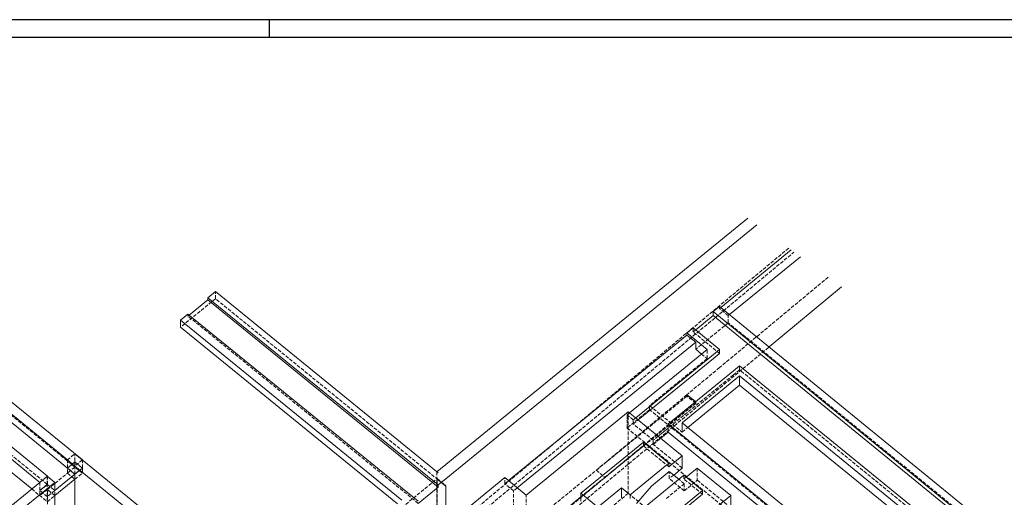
# Model space of a CAD drawing. Header units: millimetres. Extents: x 0 to 63000, y 0 to 59400.
# Tile 6 of 8: x 13943 to 41786, y 45886 to 59400. Entities that reach past the tile are written whole.
import ezdxf

# ---------------------------------------------------------------- set-up
doc = ezdxf.new("R2010")
doc.units = ezdxf.units.MM
doc.header["$LTSCALE"] = 1000
doc.linetypes.add('Carkovana 0.5x', pattern=[0.14, 0.1, -0.04])
doc.layers.add('Architektura obecně', color=7, linetype='Continuous')
doc.layers.add('Plošné elementy obecné', color=7, linetype='Continuous', lineweight=13)
doc.layers.add('Stěna', color=7, linetype='Continuous', lineweight=35)

msp = doc.modelspace()

# ---------------------------------------------------------------- linework, layer by layer
at = {"layer": 'Architektura obecně', "color": 252, "linetype": 'Carkovana 0.5x', "lineweight": 5, "true_color": 0x8f8f8f, "transparency": 33554687}
for p, q in [((35689, 52936), (20934, 40643)), ((25990, 44620), (35839, 52826)), ((36807, 52116), (33732, 49555)), ((19480, 51650), (19480, 51707)), ((19480, 51505), (19480, 51650)), ((19480, 51505), (18490, 50697)), ((25777, 46379), (19480, 51505)), ((33732, 51229), (33732, 51286)), ((33732, 51229), (33768, 51257)), ((18702, 51015), (18702, 51072)), ((18702, 51015), (18737, 51044)), ((25212, 45715), (18702, 51015)), ((33980, 51027), (33732, 51229)), ((34015, 51055), (33980, 51027)), ((33980, 50824), (33980, 51027)), ((32990, 50565), (32990, 50680)), ((33980, 50824), (33061, 50074)), ((46284, 40779), (33980, 50824)), ((32990, 50565), (33061, 50622)), ((33736, 49956), (32990, 50565)), ((22348, 39488), (35135, 50141)), ((14726, 46251), (10164, 49976)), ((33223, 49941), (33382, 49811)), ((33382, 49956), (33382, 50071)), ((33382, 49811), (33382, 49956)), ((15504, 46742), (11932, 49658)), ((33382, 49811), (31754, 48482)), ((34302, 49494), (34302, 49609)), ((34125, 49349), (32497, 48020)), ((33732, 49555), (32813, 48789)), ((34302, 49494), (34125, 49349)), ((39630, 45143), (34302, 49494)), ((32813, 48746), (27660, 44539)), ((32813, 48789), (30249, 46653)), ((32813, 48746), (32813, 48789)), ((33061, 48587), (32813, 48789)), ((32813, 48789), (33061, 48587)), ((33061, 48544), (32813, 48746)), ((33061, 48587), (30497, 46451)), ((30497, 46451), (33061, 48544)), ((31754, 48482), (32673, 47731)), ((31754, 48366), (31754, 48482)), ((33061, 48544), (33061, 48587)), ((31754, 48366), (31118, 47847)), ((31118, 48222), (31189, 48280)), ((31118, 48107), (31118, 48222)), ((31295, 48078), (31118, 48222)), ((31153, 48309), (31153, 45999)), ((36810, 44238), (31754, 48366)), ((31118, 47991), (31118, 48107)), ((31118, 47847), (31118, 47991)), ((31365, 48135), (31295, 48078)), ((31295, 47962), (31295, 48078)), ((31295, 47962), (31436, 48078)), ((31860, 47500), (31295, 47962)), ((32497, 48020), (32285, 47847)), ((32673, 47876), (32673, 47991)), ((31118, 47847), (34052, 45451)), ((32002, 47616), (31860, 47500)), ((32673, 47876), (32673, 47731)), ((32673, 47731), (32833, 47861)), ((29811, 45897), (31579, 47340)), ((31579, 47340), (31579, 47444)), ((31579, 47340), (32300, 46751)), ((31860, 47385), (32072, 47558)), ((31860, 47385), (31860, 47500)), ((32681, 46715), (31860, 47385)), ((15292, 46944), (15504, 47117)), ((15504, 46771), (15504, 47117)), ((15292, 46713), (15292, 46944)), ((15292, 46713), (15504, 46886)), ((15504, 46886), (15292, 46713)), ((15716, 46944), (15504, 46771)), ((15716, 46713), (15504, 46886)), ((15504, 46886), (15715, 46714)), ((15716, 46713), (15716, 46944)), ((14726, 46107), (15292, 46569)), ((15504, 46742), (15292, 46569)), ((15292, 46713), (15504, 46540)), ((15292, 46569), (15292, 46713)), ((15292, 46569), (15503, 46396)), ((15292, 46569), (15503, 46396)), ((15715, 46714), (15503, 46541)), ((15503, 46396), (15715, 46569)), ((15504, 46540), (15504, 46771)), ((15715, 46569), (15504, 46742)), ((15504, 46540), (15716, 46713)), ((15504, 46396), (15504, 46540)), ((15715, 46598), (15715, 46714)), ((15715, 46569), (15715, 46598)), ((25742, 46610), (25742, 46408)), ((30249, 46653), (30497, 46451)), ((32313, 46415), (32313, 46617)), ((32437, 46516), (32313, 46415)), ((32725, 46509), (32725, 46405)), ((33105, 46715), (33105, 46369)), ((14513, 46310), (14725, 46483)), ((14513, 46079), (14513, 46310)), ((14725, 46252), (14513, 46079)), ((14513, 46079), (14725, 46252)), ((14726, 46482), (14514, 46309)), ((14514, 46078), (14514, 46309)), ((14514, 46078), (14726, 46251)), ((14725, 46252), (14725, 46483)), ((14725, 45905), (14725, 46252)), ((14725, 46252), (14937, 46079)), ((14726, 46251), (14726, 46482)), ((24752, 45599), (25742, 46408)), ((25742, 46408), (25749, 46414)), ((25742, 46408), (25742, 44878)), ((25749, 44884), (25749, 46414)), ((25749, 46414), (25997, 46211)), ((25990, 46206), (25777, 46379)), ((25777, 46379), (25990, 46206)), ((30497, 46451), (26211, 42880)), ((27660, 46271), (27660, 46444)), ((27660, 46271), (27766, 46358)), ((27908, 46069), (27660, 46271)), ((27908, 44337), (30497, 46451)), ((32230, 45856), (32737, 46271)), ((32737, 46069), (32313, 46415)), ((32737, 46271), (32585, 46395)), ((32725, 46405), (32788, 46457)), ((33255, 45972), (32725, 46405)), ((32737, 46069), (33105, 46369)), ((32737, 46271), (32737, 46069)), ((34052, 45595), (33105, 46369)), ((14283, 46122), (14725, 45761)), ((14725, 46108), (14513, 45934)), ((14513, 45963), (14513, 46079)), ((14513, 45934), (14513, 45963)), ((14725, 45905), (14514, 46078)), ((14937, 45934), (14725, 46108)), ((14937, 46079), (14725, 45905)), ((14726, 44568), (14726, 46107)), ((14937, 45934), (14726, 46107)), ((14937, 45934), (14937, 46079)), ((25997, 46211), (25990, 46206)), ((25990, 46206), (25990, 45080)), ((25997, 45086), (25997, 46211)), ((28014, 46155), (27908, 46069)), ((27908, 45318), (27908, 46069)), ((31153, 45999), (28265, 43641)), ((28265, 43641), (28265, 45950)), ((34052, 43632), (31153, 45999)), ((14725, 45761), (14937, 45934)), ((14725, 45761), (14725, 45905))]:
    msp.add_line(p, q, dxfattribs=at)
at = {"layer": 'Plošné elementy obecné', "color": 7, "linetype": 'Continuous', "lineweight": 18, "transparency": 33554687}
for p, q in [((25742, 46610), (34530, 53785)), ((34791, 53594), (25990, 46408)), ((33768, 51257), (35760, 52884)), ((36021, 52693), (34015, 51055)), ((35135, 50141), (37178, 51844)), ((19268, 51534), (19480, 51707)), ((19268, 51477), (19268, 51534)), ((25777, 46235), (19268, 51534)), ((19480, 51707), (25777, 46581)), ((18737, 51044), (19268, 51477)), ((19268, 51477), (25777, 46177)), ((33556, 51142), (33732, 51286)), ((33732, 51286), (46213, 41096)), ((18490, 50899), (18702, 51072)), ((18702, 51072), (25212, 45773)), ((33061, 50622), (33556, 51027)), ((33556, 51027), (33556, 51142)), ((46107, 40894), (33556, 51142)), ((33556, 51027), (46107, 40779)), ((10942, 50842), (15716, 46944)), ((18490, 50841), (18490, 50899)), ((24752, 45801), (18490, 50899)), ((18490, 50697), (18490, 50841)), ((18490, 50697), (24628, 45700)), ((32813, 50536), (32990, 50680)), ((32990, 50680), (33736, 50071)), ((15292, 46944), (10730, 50669)), ((10730, 50438), (15292, 46713)), ((27766, 46358), (32813, 50478)), ((32813, 50478), (32813, 50536)), ((33382, 50071), (32813, 50536)), ((32813, 50478), (33061, 50276)), ((14514, 46309), (9740, 50207)), ((10164, 50207), (14726, 46482)), ((33061, 50276), (28014, 46155)), ((33061, 50218), (33061, 50276)), ((33061, 50074), (33061, 50218)), ((31189, 48280), (33382, 50071)), ((33559, 49927), (31365, 48135)), ((33061, 50074), (33223, 49941)), ((33736, 50071), (33559, 49927)), ((33559, 49811), (33736, 49956)), ((33736, 49956), (33736, 50071)), ((31436, 48078), (33559, 49811)), ((34125, 49465), (34302, 49609)), ((34302, 49609), (39630, 45259)), ((32497, 48135), (34125, 49465)), ((34302, 49320), (32673, 47991)), ((39241, 45288), (34302, 49320)), ((34302, 49205), (34302, 49320)), ((32833, 47861), (34302, 49061)), ((34302, 49061), (34302, 49205)), ((34302, 49061), (39082, 45158)), ((10942, 48850), (14283, 46122)), ((28265, 45950), (31153, 48309)), ((31153, 48309), (32681, 47062)), ((32285, 47962), (32497, 48135)), ((32285, 47731), (32285, 47962)), ((37234, 43921), (32285, 47962)), ((32673, 47991), (37613, 43958)), ((32285, 47847), (32002, 47616)), ((32072, 47558), (32285, 47731)), ((32285, 47731), (36598, 44209)), ((31579, 47444), (29811, 46001)), ((32300, 46855), (31579, 47444)), ((15504, 47117), (20934, 42684)), ((32681, 47062), (32300, 46751)), ((32681, 46715), (32681, 47062)), ((15504, 46771), (15292, 46944)), ((15504, 46771), (15292, 46944)), ((31204, 45960), (32300, 46855)), ((32300, 46855), (32300, 46751)), ((15503, 46541), (14937, 46079)), ((15503, 46541), (15292, 46713)), ((15503, 46396), (15503, 46541)), ((20969, 42309), (15504, 46771)), ((25777, 46581), (25742, 46610)), ((31629, 45614), (32725, 46509)), ((32313, 46617), (31805, 46203)), ((32585, 46395), (32313, 46617)), ((32681, 46715), (32437, 46516)), ((32725, 46509), (33255, 46076)), ((32788, 46457), (33105, 46715)), ((33105, 46715), (34052, 45942)), ((2563, 36552), (14513, 46310)), ((14937, 46310), (2775, 36379)), ((14725, 46483), (14937, 46310)), ((14937, 45934), (15503, 46396)), ((14937, 46079), (14937, 46310)), ((15504, 46396), (14938, 45934)), ((15503, 46396), (15504, 46396)), ((15504, 44857), (15504, 46396)), ((25990, 46408), (25777, 46235)), ((25777, 46177), (25777, 46235)), ((25963, 45058), (27660, 46444)), ((27660, 46444), (28265, 45950)), ((25038, 38582), (34052, 45942)), ((25777, 46177), (25212, 45715)), ((29811, 46001), (29811, 45897)), ((29811, 46001), (30292, 45608)), ((30292, 45608), (30964, 46157)), ((30964, 46157), (30964, 46053)), ((30964, 46157), (31204, 45960)), ((30964, 45868), (30964, 46053)), ((31204, 45960), (31204, 45856)), ((31805, 46203), (31381, 45712)), ((33255, 46076), (31487, 44632)), ((31487, 44528), (33255, 45972)), ((33255, 45972), (33255, 46076)), ((34052, 45942), (34052, 45595)), ((14937, 44578), (14937, 45934)), ((14938, 45934), (14937, 45934)), ((14938, 44578), (14938, 45934)), ((29811, 45897), (28647, 44946)), ((29811, 45781), (29811, 45897))]:
    msp.add_line(p, q, dxfattribs=at)
at = {"layer": 'Stěna', "color": 7, "linetype": 'Continuous', "lineweight": -3, "transparency": 33554687}
msp.add_line((21000, 59400), (21000, 58900), dxfattribs=at)
for points in [[(0, 0), (63000, 0), (63000, 59400), (0, 59400), (0, 0)], [(500, 500), (62500, 500), (62500, 58900), (500, 58900), (500, 500)]]:
    msp.add_lwpolyline(points, close=True, dxfattribs=at)

doc.saveas('drawing.dxf')
